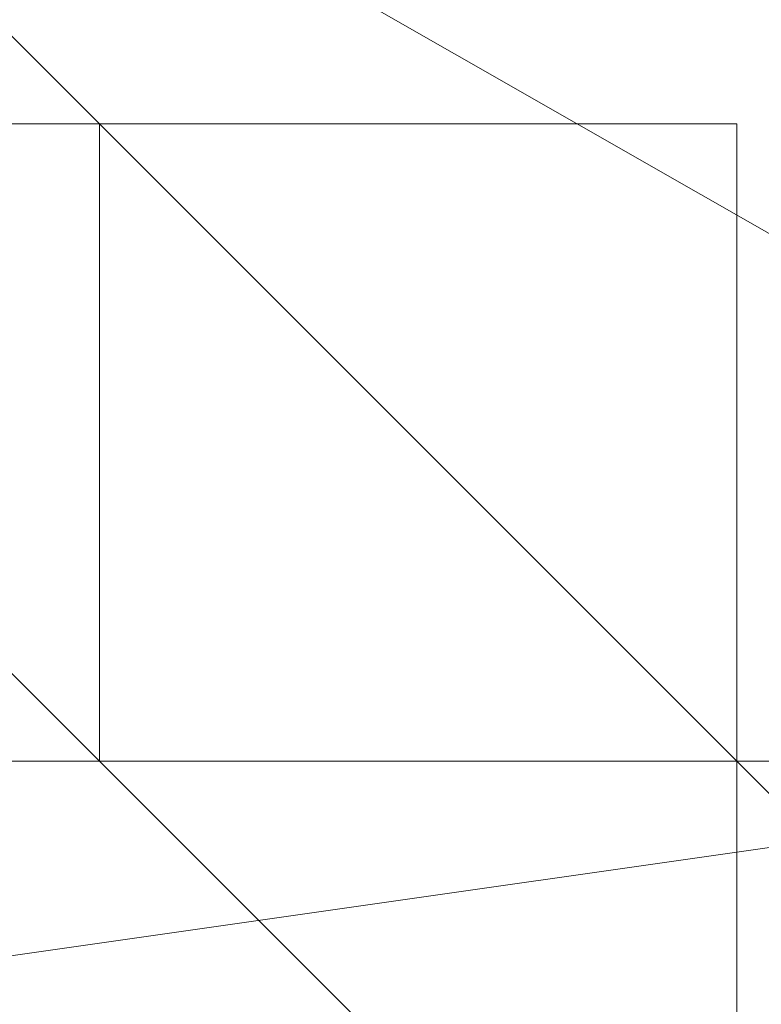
# Model space of a CAD drawing. Header units: inches. Extents: x -79624 to 52587, y -27526 to 10116.
# Tile 142 of 256: x 10264 to 10274, y -14972 to -14958. Entities that reach past the tile are written whole.
import ezdxf
from ezdxf import colors
from ezdxf.entities.mleader import LeaderData, LeaderLine
from ezdxf.math import Vec2, Vec3

# ---------------------------------------------------------------- set-up
doc = ezdxf.new("R2010")
doc.units = ezdxf.units.IN
doc.header["$MEASUREMENT"] = 0
doc.layers.add('- მექანიკური ნაწილი', color=7, linetype='Continuous', lineweight=18)
doc.layers.add('Dimensioning - General', color=7, linetype='Continuous')
doc.styles.add('CT', font='ARIALN.TTF', dxfattribs={"height": 200})
doc.styles.add('GENERATED_STYLE_1', font='txt')
doc.dimstyles.new('GENERATED_STYLE__1', dxfattribs={"dimtxt": 100, "dimasz": 76, "dimexe": 0.18, "dimexo": 0.0625, "dimgap": 0, "dimtad": 0, "dimdec": 0, "dimlfac": 0.1, "dimzin": 0, "dimdsep": 46, "dimtxsty": 'GENERATED_STYLE_1', "dimblk": 'ARROWHEAD_5', "dimblk1": 'ARROWHEAD_5', "dimblk2": 'ARROWHEAD_5', "dimcen": 0.09, "dimse1": 1, "dimse2": 1, "dimclrd": 7, "dimclre": 7, "dimclrt": 7, "dimadec": 0, "dimazin": 0, "dimtfac": 1, "dimtdec": 4, "dimtmove": 0, "dimatfit": 3, "dimfxl": 1, "dimtolj": 1, "dimtzin": 0, "dimarcsym": 0})
doc.dimstyles.new('GENERATED_STYLE__2', dxfattribs={"dimtxt": 100, "dimasz": 76, "dimexe": 0.18, "dimexo": 0.0625, "dimgap": 0, "dimtad": 0, "dimtih": 1, "dimtoh": 1, "dimdec": 0, "dimlfac": 0.1, "dimzin": 0, "dimdsep": 46, "dimtxsty": 'GENERATED_STYLE_1', "dimblk": 'ARROWHEAD_5', "dimblk1": 'ARROWHEAD_5', "dimblk2": 'ARROWHEAD_5', "dimcen": 0.09, "dimse1": 1, "dimse2": 1, "dimclrd": 7, "dimclre": 7, "dimclrt": 7, "dimadec": 0, "dimazin": 0, "dimtfac": 1, "dimtdec": 4, "dimtmove": 0, "dimatfit": 3, "dimfxl": 1, "dimtolj": 1, "dimtzin": 0, "dimarcsym": 0})

# ---------------------------------------------------------------- blocks, each defined once
blk = doc.blocks.new('ARROWHEAD_5')
at = {"linetype": 'Continuous', "lineweight": 0}
blk.add_hatch(color=0, dxfattribs=at).paths.add_polyline_path([(-1, 0.2679), (0, 0), (-1, -0.2679)])
at = {"color": 0, "linetype": 'Continuous', "lineweight": 0}
blk.add_line((0, 0), (-1, 0), dxfattribs=at)
blk = doc.blocks.new('*D249')
at = {"layer": 'Defpoints', "color": 0, "linetype": 'Continuous', "transparency": 16777216}
for p in [(358.556, 209.203), (25258.556, 209.203), (1258.556, -26125.722)]:
    blk.add_point(p, dxfattribs=at)
at = {"layer": 'Dimensioning - General', "color": 7, "linetype": 'Continuous', "lineweight": -2, "transparency": 16777216}
for p, q in [((358.556, 133.203), (358.556, -12795.724)), ((358.556, -26049.722), (358.556, -13148.104))]:
    blk.add_line(p, q, dxfattribs=at)
at = {"layer": 'Dimensioning - General', "color": 7, "linetype": 'Continuous', "lineweight": -2, "transparency": 16777216, "xscale": 76.00000000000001, "yscale": 76.00000000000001, "zscale": 76.00000000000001}
for p, rotation in [((358.556, 209.203), 90), ((358.556, -26125.722), 270)]:
    blk.add_blockref('ARROWHEAD_5', p, dxfattribs=dict(at, rotation=rotation))
at = {"layer": 'Dimensioning - General', "color": 7, "linetype": 'Continuous', "lineweight": 13, "transparency": 16777216, "insert": (358.556, -12971.914), "char_height": 100, "attachment_point": 5, "rotation": 90, "style": 'GENERATED_STYLE_1'}
blk.add_mtext('\\A1;2633', dxfattribs=at)
blk = doc.blocks.new('*D264')
at = {"layer": 'Defpoints', "color": 0, "linetype": 'Continuous', "transparency": 16777216}
for p in [(7428.968, -14429.123), (51186.628, -26125.722), (51186.628, -26425.722)]:
    blk.add_point(p, dxfattribs=at)
at = {"layer": 'Dimensioning - General', "color": 7, "linetype": 'Continuous', "lineweight": -2, "transparency": 16777216}
for p, q in [((7504.968, -26425.722), (29120.843, -26425.722)), ((51110.628, -26425.722), (29468.462, -26425.722))]:
    blk.add_line(p, q, dxfattribs=at)
at = {"layer": 'Dimensioning - General', "color": 7, "linetype": 'Continuous', "lineweight": -2, "transparency": 16777216, "xscale": 76.00000000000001, "yscale": 76.00000000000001, "zscale": 76.00000000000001, "rotation": 180}
blk.add_blockref('ARROWHEAD_5', (7428.968, -26425.722), dxfattribs=at)
at = {"layer": 'Dimensioning - General', "color": 7, "linetype": 'Continuous', "lineweight": -2, "transparency": 16777216, "xscale": 76.00000000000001, "yscale": 76.00000000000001, "zscale": 76.00000000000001}
blk.add_blockref('ARROWHEAD_5', (51186.628, -26425.722), dxfattribs=at)
at = {"layer": 'Dimensioning - General', "color": 7, "linetype": 'Continuous', "lineweight": 13, "transparency": 16777216, "insert": (29294.653, -26425.722), "char_height": 100, "attachment_point": 5, "style": 'GENERATED_STYLE_1'}
blk.add_mtext('\\A1;4376', dxfattribs=at)
blk = doc.blocks.new('*D276')
at = {"layer": 'Defpoints', "color": 0, "linetype": 'Continuous', "transparency": 16777216}
for p in [(7428.968, -14429.123), (51786.628, -14429.123), (4328.728, -18360.584)]:
    blk.add_point(p, dxfattribs=at)
at = {"layer": 'Dimensioning - General', "color": 7, "linetype": 'Continuous', "lineweight": -2, "transparency": 16777216}
for p, q in [((51786.628, -14505.123), (51786.628, -16274.383)), ((51786.628, -18284.584), (51786.628, -16531.526))]:
    blk.add_line(p, q, dxfattribs=at)
at = {"layer": 'Dimensioning - General', "color": 7, "linetype": 'Continuous', "lineweight": -2, "transparency": 16777216, "xscale": 76.00000000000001, "yscale": 76.00000000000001, "zscale": 76.00000000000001}
for p, rotation in [((51786.628, -14429.123), 90), ((51786.628, -18360.584), 270)]:
    blk.add_blockref('ARROWHEAD_5', p, dxfattribs=dict(at, rotation=rotation))
at = {"layer": 'Dimensioning - General', "color": 7, "linetype": 'Continuous', "lineweight": 13, "transparency": 16777216, "insert": (51786.628, -16402.954), "char_height": 100, "attachment_point": 5, "rotation": 90, "style": 'GENERATED_STYLE_1'}
blk.add_mtext('\\A1;393', dxfattribs=at)
blk = doc.blocks.new('_DotSmall')
at = {"color": 0, "linetype": 'ByBlock', "const_width": 0.5}
blk.add_lwpolyline([(-0.0625, 0, 1), (0.0625, 0, 1)], format="xyb", close=True, dxfattribs=at)

msp = doc.modelspace()

# ---------------------------------------------------------------- linework, layer by layer
at = {"layer": '- მექანიკური ნაწილი', "color": 7, "lineweight": 0}
for points in [[(10282.8579, -14941.85917), (10282.8579, -14968.80526), (10273.87587, -14968.80526), (10273.87587, -14977.78728), (10282.8579, -14977.78728), (10282.8579, -15040.66148), (10273.87587, -15040.66148), (10273.87587, -14977.78728), (10273.87587, -15040.66148), (10273.87587, -15067.60756)], [(9779.86434, -14968.80526), (10282.8579, -14968.80526), (9779.86434, -14968.80526)], [(9779.86434, -14968.80526), (10282.8579, -14968.80526), (9779.86434, -14968.80526)], [(10426.57034, -14986.76931), (10282.8579, -14986.76931), (10282.8579, -14968.80526), (9779.86434, -14968.80526)], [(9779.86434, -14968.80526), (10282.8579, -14968.80526), (10282.8579, -14986.76931), (10282.8579, -14968.80526), (10282.8579, -14986.76931), (10282.8579, -15004.73337), (10282.8579, -14986.76931), (9779.86434, -14986.76931)], [(10273.87587, -14968.80526), (10273.87587, -14977.78728), (10282.8579, -14977.78728), (10282.8579, -14968.80526), (10426.57034, -14968.80526), (10426.57034, -14986.76931), (10282.8579, -14986.76931), (10282.8579, -15004.73337), (9779.86434, -15004.73337)], [(10282.8579, -14968.80526), (10219.9837, -14977.78728)], [(10219.9837, -14977.78728), (10282.8579, -14968.80526), (10219.9837, -14977.78728)], [(10282.8579, -14968.80526), (10219.9837, -14977.78728)]]:
    msp.add_lwpolyline(points, dxfattribs=at)
at = {"layer": '- მექანიკური ნაწილი', "lineweight": 0}
for points in [[(10318.78601, -14986.76931), (10255.91181, -14950.8412), (10318.78601, -14986.76931)], [(10246.92979, -14959.82323), (10255.91181, -14959.82323), (10264.89384, -14959.82323), (10264.89384, -14968.80526), (10255.91181, -14959.82323), (10264.89384, -14959.82323), (10255.91181, -14959.82323), (10264.89384, -14968.80526), (10264.89384, -14959.82323), (10255.91181, -14959.82323), (10264.89384, -14959.82323), (10255.91181, -14959.82323), (10264.89384, -14959.82323), (10255.91181, -14959.82323), (10264.89384, -14968.80526), (10264.89384, -14959.82323), (10255.91181, -14959.82323), (10264.89384, -14959.82323), (10273.87587, -14959.82323), (10273.87587, -14968.80526), (10264.89384, -14959.82323), (10273.87587, -14968.80526), (10282.8579, -14977.78728), (10282.8579, -14986.76931)], [(10264.89384, -14959.82323), (10255.91181, -14959.82323), (10264.89384, -14959.82323)], [(10255.91181, -14959.82323), (10264.89384, -14959.82323), (10255.91181, -14959.82323)], [(10255.91181, -14959.82323), (10264.89384, -14968.80526), (10255.91181, -14959.82323)], [(10255.91181, -14959.82323), (10264.89384, -14968.80526), (10255.91181, -14959.82323)], [(10255.91181, -14959.82323), (10264.89384, -14968.80526), (10255.91181, -14959.82323)], [(10255.91181, -14959.82323), (10264.89384, -14968.80526), (10255.91181, -14959.82323)], [(10255.91181, -14959.82323), (10264.89384, -14959.82323), (10255.91181, -14959.82323)], [(10255.91181, -14959.82323), (10264.89384, -14959.82323), (10255.91181, -14959.82323)], [(10255.91181, -14959.82323), (10264.89384, -14959.82323), (10255.91181, -14959.82323)], [(10255.91181, -14959.82323), (10264.89384, -14959.82323), (10255.91181, -14959.82323)], [(10264.89384, -14959.82323), (10255.91181, -14959.82323), (10264.89384, -14959.82323)], [(10264.89384, -14959.82323), (10255.91181, -14959.82323), (10264.89384, -14959.82323)], [(10255.91181, -14959.82323), (10264.89384, -14959.82323), (10255.91181, -14959.82323)], [(10255.91181, -14959.82323), (10264.89384, -14959.82323), (10255.91181, -14959.82323)], [(10255.91181, -14959.82323), (10264.89384, -14959.82323), (10255.91181, -14959.82323)], [(10255.91181, -14959.82323), (10264.89384, -14959.82323), (10255.91181, -14959.82323)], [(10255.91181, -14959.82323), (10264.89384, -14959.82323), (10255.91181, -14959.82323)], [(10255.91181, -14959.82323), (10264.89384, -14959.82323), (10255.91181, -14959.82323)], [(10255.91181, -14959.82323), (10264.89384, -14959.82323), (10255.91181, -14959.82323)], [(10255.91181, -14959.82323), (10264.89384, -14959.82323), (10255.91181, -14959.82323)], [(10255.91181, -14959.82323), (10264.89384, -14959.82323), (10255.91181, -14959.82323)], [(10255.91181, -14959.82323), (10264.89384, -14959.82323), (10255.91181, -14959.82323)], [(10255.91181, -14959.82323), (10264.89384, -14959.82323), (10255.91181, -14959.82323)], [(10255.91181, -14959.82323), (10264.89384, -14968.80526), (10255.91181, -14959.82323)], [(10255.91181, -14959.82323), (10264.89384, -14968.80526), (10255.91181, -14959.82323)], [(10255.91181, -14959.82323), (10264.89384, -14968.80526), (10255.91181, -14959.82323)], [(10255.91181, -14959.82323), (10264.89384, -14968.80526), (10255.91181, -14959.82323)], [(10255.91181, -14959.82323), (10264.89384, -14959.82323), (10255.91181, -14959.82323)], [(10255.91181, -14959.82323), (10264.89384, -14959.82323), (10255.91181, -14959.82323)], [(10255.91181, -14959.82323), (10264.89384, -14959.82323), (10255.91181, -14959.82323)], [(10255.91181, -14959.82323), (10264.89384, -14959.82323), (10255.91181, -14959.82323)], [(10264.89384, -14959.82323), (10255.91181, -14959.82323), (10264.89384, -14959.82323)], [(10264.89384, -14959.82323), (10255.91181, -14959.82323), (10264.89384, -14959.82323)], [(10255.91181, -14959.82323), (10264.89384, -14959.82323), (10255.91181, -14959.82323)], [(10255.91181, -14959.82323), (10264.89384, -14959.82323), (10255.91181, -14959.82323)], [(10255.91181, -14959.82323), (10264.89384, -14959.82323), (10255.91181, -14959.82323)], [(10255.91181, -14959.82323), (10264.89384, -14959.82323), (10255.91181, -14959.82323)], [(10255.91181, -14959.82323), (10264.89384, -14959.82323), (10255.91181, -14959.82323)], [(10255.91181, -14959.82323), (10264.89384, -14959.82323), (10255.91181, -14959.82323)], [(10255.91181, -14959.82323), (10264.89384, -14959.82323), (10255.91181, -14959.82323)], [(10255.91181, -14959.82323), (10264.89384, -14959.82323), (10255.91181, -14959.82323)], [(10255.91181, -14959.82323), (10264.89384, -14959.82323), (10255.91181, -14959.82323)], [(10255.91181, -14959.82323), (10264.89384, -14959.82323), (10255.91181, -14959.82323)], [(10255.91181, -14959.82323), (10264.89384, -14959.82323), (10255.91181, -14959.82323)], [(10255.91181, -14959.82323), (10264.89384, -14968.80526), (10255.91181, -14959.82323)], [(10255.91181, -14959.82323), (10264.89384, -14968.80526), (10255.91181, -14959.82323)], [(10255.91181, -14959.82323), (10264.89384, -14968.80526), (10255.91181, -14959.82323)], [(10255.91181, -14959.82323), (10264.89384, -14968.80526), (10255.91181, -14959.82323)], [(10255.91181, -14959.82323), (10264.89384, -14959.82323), (10255.91181, -14959.82323)], [(10255.91181, -14959.82323), (10264.89384, -14959.82323), (10255.91181, -14959.82323)], [(10255.91181, -14959.82323), (10264.89384, -14959.82323), (10255.91181, -14959.82323)], [(10255.91181, -14959.82323), (10264.89384, -14959.82323), (10255.91181, -14959.82323)], [(10264.89384, -14959.82323), (10255.91181, -14959.82323), (10264.89384, -14959.82323)], [(10264.89384, -14959.82323), (10255.91181, -14959.82323), (10264.89384, -14959.82323)], [(10255.91181, -14959.82323), (10264.89384, -14959.82323), (10255.91181, -14959.82323)], [(10255.91181, -14959.82323), (10264.89384, -14959.82323), (10255.91181, -14959.82323)], [(10255.91181, -14959.82323), (10264.89384, -14959.82323), (10255.91181, -14959.82323)], [(10255.91181, -14959.82323), (10264.89384, -14959.82323), (10255.91181, -14959.82323)], [(10255.91181, -14959.82323), (10264.89384, -14959.82323), (10255.91181, -14959.82323)], [(10255.91181, -14959.82323), (10264.89384, -14959.82323), (10255.91181, -14959.82323)], [(10255.91181, -14959.82323), (10264.89384, -14959.82323), (10255.91181, -14959.82323)], [(10255.91181, -14959.82323), (10264.89384, -14959.82323), (10255.91181, -14959.82323)], [(10255.91181, -14959.82323), (10264.89384, -14959.82323), (10255.91181, -14959.82323)], [(10255.91181, -14959.82323), (10264.89384, -14959.82323), (10255.91181, -14959.82323)], [(10264.89384, -14959.82323), (10255.91181, -14959.82323), (10264.89384, -14959.82323)], [(10264.89384, -14959.82323), (10255.91181, -14959.82323)], [(10273.87587, -14959.82323), (10264.89384, -14959.82323), (10273.87587, -14959.82323)], [(10264.89384, -14959.82323), (10264.89384, -14959.82323)], [(10264.89384, -14959.82323), (10264.89384, -14959.82323)], [(10273.87587, -14968.80526), (10264.89384, -14959.82323), (10273.87587, -14968.80526)], [(10264.89384, -14959.82323), (10264.89384, -14959.82323)], [(10264.89384, -14959.82323), (10273.87587, -14968.80526), (10264.89384, -14959.82323)], [(10264.89384, -14959.82323), (10273.87587, -14968.80526), (10264.89384, -14959.82323)], [(10264.89384, -14959.82323), (10273.87587, -14968.80526), (10264.89384, -14959.82323)], [(10264.89384, -14959.82323), (10273.87587, -14968.80526), (10264.89384, -14959.82323)], [(10264.89384, -14959.82323), (10273.87587, -14968.80526), (10264.89384, -14959.82323)], [(10264.89384, -14959.82323), (10273.87587, -14968.80526), (10264.89384, -14959.82323)], [(10264.89384, -14959.82323), (10273.87587, -14968.80526), (10264.89384, -14959.82323)], [(10264.89384, -14959.82323), (10273.87587, -14968.80526), (10264.89384, -14959.82323)], [(10264.89384, -14959.82323), (10273.87587, -14968.80526), (10264.89384, -14959.82323)], [(10264.89384, -14959.82323), (10273.87587, -14968.80526), (10264.89384, -14959.82323)], [(10264.89384, -14959.82323), (10273.87587, -14968.80526), (10264.89384, -14959.82323)], [(10264.89384, -14959.82323), (10273.87587, -14968.80526), (10264.89384, -14959.82323)], [(10264.89384, -14959.82323), (10264.89384, -14959.82323)], [(10264.89384, -14959.82323), (10264.89384, -14959.82323)], [(10264.89384, -14959.82323), (10264.89384, -14968.80526), (10264.89384, -14959.82323)], [(10264.89384, -14959.82323), (10264.89384, -14968.80526), (10264.89384, -14959.82323)], [(10264.89384, -14959.82323), (10264.89384, -14968.80526), (10264.89384, -14959.82323)], [(10264.89384, -14968.80526), (10264.89384, -14959.82323), (10264.89384, -14968.80526)], [(10264.89384, -14959.82323), (10264.89384, -14959.82323)], [(10264.89384, -14959.82323), (10264.89384, -14959.82323)], [(10264.89384, -14959.82323), (10264.89384, -14959.82323)], [(10264.89384, -14959.82323), (10264.89384, -14959.82323)], [(10264.89384, -14959.82323), (10264.89384, -14959.82323)], [(10264.89384, -14959.82323), (10264.89384, -14959.82323)], [(10264.89384, -14959.82323), (10264.89384, -14959.82323)], [(10264.89384, -14959.82323), (10264.89384, -14959.82323)], [(10264.89384, -14959.82323), (10264.89384, -14959.82323)], [(10264.89384, -14959.82323), (10264.89384, -14959.82323)], [(10264.89384, -14959.82323), (10264.89384, -14959.82323)], [(10264.89384, -14959.82323), (10264.89384, -14959.82323)], [(10264.89384, -14959.82323), (10264.89384, -14959.82323)], [(10264.89384, -14959.82323), (10264.89384, -14959.82323)], [(10264.89384, -14959.82323), (10273.87587, -14968.80526), (10264.89384, -14959.82323)], [(10264.89384, -14959.82323), (10273.87587, -14968.80526), (10264.89384, -14959.82323)], [(10264.89384, -14959.82323), (10273.87587, -14968.80526), (10264.89384, -14959.82323)], [(10264.89384, -14959.82323), (10273.87587, -14968.80526), (10264.89384, -14959.82323)], [(10264.89384, -14959.82323), (10273.87587, -14968.80526), (10264.89384, -14959.82323)], [(10264.89384, -14959.82323), (10273.87587, -14968.80526), (10264.89384, -14959.82323)], [(10264.89384, -14959.82323), (10273.87587, -14968.80526), (10264.89384, -14959.82323)], [(10264.89384, -14959.82323), (10273.87587, -14968.80526), (10264.89384, -14959.82323)], [(10264.89384, -14959.82323), (10273.87587, -14968.80526), (10264.89384, -14959.82323)], [(10264.89384, -14959.82323), (10273.87587, -14968.80526), (10264.89384, -14959.82323)], [(10264.89384, -14959.82323), (10273.87587, -14968.80526), (10264.89384, -14959.82323)], [(10264.89384, -14959.82323), (10273.87587, -14968.80526), (10264.89384, -14959.82323)], [(10264.89384, -14959.82323), (10264.89384, -14959.82323)], [(10264.89384, -14959.82323), (10264.89384, -14959.82323)], [(10264.89384, -14959.82323), (10264.89384, -14968.80526), (10264.89384, -14959.82323)], [(10264.89384, -14959.82323), (10264.89384, -14968.80526), (10264.89384, -14959.82323)], [(10264.89384, -14959.82323), (10264.89384, -14968.80526), (10264.89384, -14959.82323)], [(10264.89384, -14968.80526), (10264.89384, -14959.82323), (10264.89384, -14968.80526)], [(10264.89384, -14959.82323), (10264.89384, -14959.82323)], [(10264.89384, -14959.82323), (10264.89384, -14959.82323)], [(10264.89384, -14959.82323), (10264.89384, -14959.82323)], [(10264.89384, -14959.82323), (10264.89384, -14959.82323)], [(10264.89384, -14959.82323), (10264.89384, -14959.82323)], [(10264.89384, -14959.82323), (10264.89384, -14959.82323)], [(10264.89384, -14959.82323), (10264.89384, -14959.82323)], [(10264.89384, -14959.82323), (10264.89384, -14959.82323)], [(10264.89384, -14959.82323), (10264.89384, -14959.82323)], [(10264.89384, -14959.82323), (10264.89384, -14959.82323)], [(10264.89384, -14959.82323), (10264.89384, -14959.82323)], [(10264.89384, -14959.82323), (10264.89384, -14959.82323)], [(10264.89384, -14959.82323), (10264.89384, -14959.82323)], [(10264.89384, -14959.82323), (10264.89384, -14959.82323)], [(10264.89384, -14959.82323), (10273.87587, -14968.80526), (10264.89384, -14959.82323)], [(10264.89384, -14959.82323), (10273.87587, -14968.80526), (10264.89384, -14959.82323)], [(10264.89384, -14959.82323), (10273.87587, -14968.80526), (10264.89384, -14959.82323)], [(10264.89384, -14959.82323), (10273.87587, -14968.80526), (10264.89384, -14959.82323)], [(10264.89384, -14959.82323), (10273.87587, -14968.80526), (10264.89384, -14959.82323)], [(10264.89384, -14959.82323), (10273.87587, -14968.80526), (10264.89384, -14959.82323)], [(10264.89384, -14959.82323), (10273.87587, -14968.80526), (10264.89384, -14959.82323)], [(10264.89384, -14959.82323), (10273.87587, -14968.80526), (10264.89384, -14959.82323)], [(10264.89384, -14959.82323), (10273.87587, -14968.80526), (10264.89384, -14959.82323)], [(10264.89384, -14959.82323), (10273.87587, -14968.80526), (10264.89384, -14959.82323)], [(10264.89384, -14959.82323), (10273.87587, -14968.80526), (10264.89384, -14959.82323)], [(10264.89384, -14959.82323), (10273.87587, -14968.80526), (10264.89384, -14959.82323)], [(10264.89384, -14959.82323), (10264.89384, -14959.82323)], [(10264.89384, -14959.82323), (10264.89384, -14959.82323)], [(10264.89384, -14959.82323), (10264.89384, -14968.80526), (10264.89384, -14959.82323)], [(10264.89384, -14959.82323), (10264.89384, -14968.80526), (10264.89384, -14959.82323)], [(10264.89384, -14959.82323), (10264.89384, -14968.80526), (10264.89384, -14959.82323)], [(10264.89384, -14968.80526), (10264.89384, -14959.82323), (10264.89384, -14968.80526)], [(10264.89384, -14959.82323), (10264.89384, -14959.82323)], [(10264.89384, -14959.82323), (10264.89384, -14959.82323)], [(10264.89384, -14959.82323), (10264.89384, -14959.82323)], [(10264.89384, -14959.82323), (10264.89384, -14959.82323)], [(10264.89384, -14959.82323), (10264.89384, -14959.82323)], [(10264.89384, -14959.82323), (10264.89384, -14959.82323)], [(10264.89384, -14959.82323), (10264.89384, -14959.82323)], [(10264.89384, -14959.82323), (10264.89384, -14959.82323)], [(10264.89384, -14959.82323), (10264.89384, -14959.82323)], [(10264.89384, -14959.82323), (10264.89384, -14959.82323)], [(10264.89384, -14959.82323), (10264.89384, -14959.82323)], [(10264.89384, -14959.82323), (10264.89384, -14959.82323)], [(10264.89384, -14959.82323), (10264.89384, -14959.82323)], [(10264.89384, -14959.82323), (10264.89384, -14959.82323)], [(10273.87587, -14968.80526), (10264.89384, -14959.82323), (10273.87587, -14968.80526)], [(10264.89384, -14959.82323), (10264.89384, -14959.82323)], [(10273.87587, -14968.80526), (10264.89384, -14959.82323)], [(10264.89384, -14959.82323), (10264.89384, -14959.82323)], [(10264.89384, -14959.82323), (10264.89384, -14959.82323)], [(10255.91181, -14968.80526), (10264.89384, -14968.80526), (10255.91181, -14968.80526)], [(10255.91181, -14968.80526), (10264.89384, -14968.80526), (10255.91181, -14968.80526)], [(10255.91181, -14968.80526), (10264.89384, -14968.80526), (10255.91181, -14968.80526)], [(10255.91181, -14968.80526), (10264.89384, -14968.80526), (10255.91181, -14968.80526)], [(10255.91181, -14968.80526), (10264.89384, -14968.80526), (10255.91181, -14968.80526)], [(10255.91181, -14968.80526), (10264.89384, -14968.80526), (10255.91181, -14968.80526)], [(10255.91181, -14968.80526), (10264.89384, -14968.80526), (10255.91181, -14968.80526)], [(10255.91181, -14968.80526), (10264.89384, -14968.80526), (10255.91181, -14968.80526)], [(10255.91181, -14968.80526), (10264.89384, -14968.80526), (10255.91181, -14968.80526)], [(10255.91181, -14968.80526), (10264.89384, -14968.80526), (10255.91181, -14968.80526)], [(10255.91181, -14968.80526), (10264.89384, -14968.80526), (10255.91181, -14968.80526)], [(10255.91181, -14968.80526), (10264.89384, -14968.80526), (10255.91181, -14968.80526)], [(10255.91181, -14968.80526), (10264.89384, -14968.80526), (10255.91181, -14968.80526)], [(10255.91181, -14968.80526), (10264.89384, -14968.80526), (10255.91181, -14968.80526)], [(10255.91181, -14968.80526), (10264.89384, -14968.80526), (10255.91181, -14968.80526)], [(10255.91181, -14968.80526), (10264.89384, -14968.80526), (10255.91181, -14968.80526)], [(10255.91181, -14968.80526), (10264.89384, -14968.80526), (10255.91181, -14968.80526)], [(10255.91181, -14968.80526), (10264.89384, -14968.80526), (10255.91181, -14968.80526)], [(10255.91181, -14968.80526), (10264.89384, -14968.80526), (10255.91181, -14968.80526)], [(10255.91181, -14968.80526), (10264.89384, -14968.80526), (10255.91181, -14968.80526)], [(10255.91181, -14968.80526), (10264.89384, -14968.80526), (10255.91181, -14968.80526)], [(10255.91181, -14968.80526), (10264.89384, -14968.80526), (10255.91181, -14968.80526)], [(10255.91181, -14968.80526), (10264.89384, -14968.80526), (10255.91181, -14968.80526)], [(10255.91181, -14968.80526), (10264.89384, -14968.80526), (10255.91181, -14968.80526)], [(10264.89384, -14968.80526), (10273.87587, -14977.78728), (10264.89384, -14968.80526)], [(10264.89384, -14968.80526), (10273.87587, -14977.78728), (10264.89384, -14968.80526)], [(10264.89384, -14968.80526), (10273.87587, -14977.78728), (10264.89384, -14968.80526)], [(10264.89384, -14968.80526), (10273.87587, -14977.78728), (10264.89384, -14968.80526)], [(10264.89384, -14968.80526), (10273.87587, -14977.78728), (10264.89384, -14968.80526)], [(10264.89384, -14968.80526), (10273.87587, -14977.78728), (10264.89384, -14968.80526)], [(10264.89384, -14968.80526), (10273.87587, -14977.78728), (10264.89384, -14968.80526)], [(10264.89384, -14968.80526), (10273.87587, -14977.78728), (10264.89384, -14968.80526)], [(10264.89384, -14968.80526), (10273.87587, -14977.78728), (10264.89384, -14968.80526)], [(10264.89384, -14968.80526), (10273.87587, -14977.78728), (10264.89384, -14968.80526)], [(10264.89384, -14968.80526), (10273.87587, -14977.78728), (10264.89384, -14968.80526)], [(10264.89384, -14968.80526), (10273.87587, -14977.78728), (10264.89384, -14968.80526)], [(10273.87587, -14968.80526), (10264.89384, -14968.80526), (10273.87587, -14968.80526)], [(10264.89384, -14968.80526), (10264.89384, -14968.80526)], [(10273.87587, -14968.80526), (10264.89384, -14968.80526), (10273.87587, -14968.80526)], [(10264.89384, -14968.80526), (10273.87587, -14968.80526), (10264.89384, -14968.80526)], [(10264.89384, -14968.80526), (10273.87587, -14968.80526), (10264.89384, -14968.80526)], [(10264.89384, -14968.80526), (10273.87587, -14968.80526), (10264.89384, -14968.80526)], [(10264.89384, -14968.80526), (10273.87587, -14968.80526), (10264.89384, -14968.80526)], [(10264.89384, -14968.80526), (10264.89384, -14968.80526)], [(10264.89384, -14968.80526), (10264.89384, -14968.80526)], [(10264.89384, -14968.80526), (10264.89384, -14968.80526)], [(10264.89384, -14968.80526), (10264.89384, -14968.80526)], [(10264.89384, -14968.80526), (10264.89384, -14968.80526)], [(10264.89384, -14968.80526), (10264.89384, -14968.80526)], [(10264.89384, -14968.80526), (10264.89384, -14968.80526)], [(10264.89384, -14968.80526), (10264.89384, -14968.80526)], [(10264.89384, -14968.80526), (10264.89384, -14968.80526)], [(10264.89384, -14968.80526), (10264.89384, -14968.80526)], [(10264.89384, -14968.80526), (10264.89384, -14968.80526)], [(10264.89384, -14968.80526), (10264.89384, -14968.80526)], [(10264.89384, -14968.80526), (10264.89384, -14968.80526)], [(10264.89384, -14968.80526), (10264.89384, -14968.80526)], [(10264.89384, -14968.80526), (10264.89384, -14968.80526)], [(10264.89384, -14968.80526), (10264.89384, -14968.80526)], [(10264.89384, -14968.80526), (10264.89384, -14968.80526)], [(10264.89384, -14968.80526), (10264.89384, -14968.80526)], [(10264.89384, -14968.80526), (10273.87587, -14977.78728), (10264.89384, -14968.80526)], [(10264.89384, -14968.80526), (10273.87587, -14977.78728), (10264.89384, -14968.80526)], [(10264.89384, -14968.80526), (10273.87587, -14977.78728), (10264.89384, -14968.80526)], [(10264.89384, -14968.80526), (10273.87587, -14977.78728), (10264.89384, -14968.80526)], [(10264.89384, -14968.80526), (10273.87587, -14977.78728), (10264.89384, -14968.80526)], [(10264.89384, -14968.80526), (10273.87587, -14977.78728), (10264.89384, -14968.80526)], [(10264.89384, -14968.80526), (10273.87587, -14977.78728), (10264.89384, -14968.80526)], [(10264.89384, -14968.80526), (10273.87587, -14977.78728), (10264.89384, -14968.80526)], [(10264.89384, -14968.80526), (10273.87587, -14977.78728), (10264.89384, -14968.80526)], [(10264.89384, -14968.80526), (10273.87587, -14977.78728), (10264.89384, -14968.80526)], [(10264.89384, -14968.80526), (10273.87587, -14977.78728), (10264.89384, -14968.80526)], [(10264.89384, -14968.80526), (10273.87587, -14977.78728), (10264.89384, -14968.80526)], [(10273.87587, -14968.80526), (10264.89384, -14968.80526), (10273.87587, -14968.80526)], [(10264.89384, -14968.80526), (10264.89384, -14968.80526)], [(10273.87587, -14968.80526), (10264.89384, -14968.80526), (10273.87587, -14968.80526)], [(10264.89384, -14968.80526), (10273.87587, -14968.80526), (10264.89384, -14968.80526)], [(10264.89384, -14968.80526), (10273.87587, -14968.80526), (10264.89384, -14968.80526)], [(10264.89384, -14968.80526), (10273.87587, -14968.80526), (10264.89384, -14968.80526)], [(10264.89384, -14968.80526), (10273.87587, -14968.80526), (10264.89384, -14968.80526)], [(10264.89384, -14968.80526), (10264.89384, -14968.80526)], [(10264.89384, -14968.80526), (10264.89384, -14968.80526)], [(10264.89384, -14968.80526), (10264.89384, -14968.80526)], [(10264.89384, -14968.80526), (10264.89384, -14968.80526)], [(10264.89384, -14968.80526), (10264.89384, -14968.80526)], [(10264.89384, -14968.80526), (10264.89384, -14968.80526)], [(10264.89384, -14968.80526), (10264.89384, -14968.80526)], [(10264.89384, -14968.80526), (10264.89384, -14968.80526)], [(10264.89384, -14968.80526), (10264.89384, -14968.80526)], [(10264.89384, -14968.80526), (10264.89384, -14968.80526)], [(10264.89384, -14968.80526), (10264.89384, -14968.80526)], [(10264.89384, -14968.80526), (10264.89384, -14968.80526)], [(10264.89384, -14968.80526), (10264.89384, -14968.80526)], [(10264.89384, -14968.80526), (10264.89384, -14968.80526)], [(10264.89384, -14968.80526), (10264.89384, -14968.80526)], [(10264.89384, -14968.80526), (10264.89384, -14968.80526)], [(10264.89384, -14968.80526), (10264.89384, -14968.80526)], [(10264.89384, -14968.80526), (10264.89384, -14968.80526)], [(10264.89384, -14968.80526), (10273.87587, -14977.78728), (10264.89384, -14968.80526)], [(10264.89384, -14968.80526), (10273.87587, -14977.78728), (10264.89384, -14968.80526)], [(10264.89384, -14968.80526), (10273.87587, -14977.78728), (10264.89384, -14968.80526)], [(10264.89384, -14968.80526), (10273.87587, -14977.78728), (10264.89384, -14968.80526)], [(10264.89384, -14968.80526), (10273.87587, -14977.78728), (10264.89384, -14968.80526)], [(10264.89384, -14968.80526), (10273.87587, -14977.78728), (10264.89384, -14968.80526)], [(10264.89384, -14968.80526), (10273.87587, -14977.78728), (10264.89384, -14968.80526)], [(10264.89384, -14968.80526), (10273.87587, -14977.78728), (10264.89384, -14968.80526)], [(10264.89384, -14968.80526), (10273.87587, -14977.78728), (10264.89384, -14968.80526)], [(10264.89384, -14968.80526), (10273.87587, -14977.78728), (10264.89384, -14968.80526)], [(10264.89384, -14968.80526), (10273.87587, -14977.78728), (10264.89384, -14968.80526)], [(10264.89384, -14968.80526), (10273.87587, -14977.78728), (10264.89384, -14968.80526)], [(10273.87587, -14968.80526), (10264.89384, -14968.80526), (10273.87587, -14968.80526)], [(10264.89384, -14968.80526), (10264.89384, -14968.80526)], [(10273.87587, -14968.80526), (10264.89384, -14968.80526), (10273.87587, -14968.80526)], [(10264.89384, -14968.80526), (10273.87587, -14968.80526), (10264.89384, -14968.80526)], [(10264.89384, -14968.80526), (10273.87587, -14968.80526), (10264.89384, -14968.80526)], [(10264.89384, -14968.80526), (10273.87587, -14968.80526), (10264.89384, -14968.80526)], [(10264.89384, -14968.80526), (10273.87587, -14968.80526), (10264.89384, -14968.80526)], [(10264.89384, -14968.80526), (10264.89384, -14968.80526)], [(10264.89384, -14968.80526), (10264.89384, -14968.80526)], [(10264.89384, -14968.80526), (10264.89384, -14968.80526)], [(10264.89384, -14968.80526), (10264.89384, -14968.80526)], [(10264.89384, -14968.80526), (10264.89384, -14968.80526)], [(10264.89384, -14968.80526), (10264.89384, -14968.80526)], [(10264.89384, -14968.80526), (10264.89384, -14968.80526)], [(10264.89384, -14968.80526), (10264.89384, -14968.80526)], [(10264.89384, -14968.80526), (10264.89384, -14968.80526)], [(10264.89384, -14968.80526), (10264.89384, -14968.80526)], [(10264.89384, -14968.80526), (10264.89384, -14968.80526)], [(10264.89384, -14968.80526), (10264.89384, -14968.80526)], [(10264.89384, -14968.80526), (10264.89384, -14968.80526)], [(10264.89384, -14968.80526), (10264.89384, -14968.80526)], [(10264.89384, -14968.80526), (10264.89384, -14968.80526)], [(10264.89384, -14968.80526), (10264.89384, -14968.80526)], [(10264.89384, -14968.80526), (10264.89384, -14968.80526)], [(10264.89384, -14968.80526), (10264.89384, -14968.80526)], [(10282.8579, -14968.80526), (10273.87587, -14968.80526), (10282.8579, -14968.80526)], [(10273.87587, -14968.80526), (10273.87587, -14968.80526)], [(10273.87587, -14968.80526), (10273.87587, -14968.80526)], [(10282.8579, -14977.78728), (10273.87587, -14968.80526), (10282.8579, -14977.78728)], [(10273.87587, -14968.80526), (10273.87587, -14968.80526)], [(10273.87587, -14968.80526), (10282.8579, -14977.78728), (10273.87587, -14977.78728), (10273.87587, -14968.80526), (10273.87587, -14977.78728), (10273.87587, -14986.76931), (10273.87587, -14977.78728), (10282.8579, -14986.76931), (10273.87587, -14986.76931)], [(10273.87587, -14968.80526), (10282.8579, -14977.78728), (10273.87587, -14968.80526)], [(10273.87587, -14968.80526), (10282.8579, -14977.78728), (10273.87587, -14968.80526)], [(10273.87587, -14968.80526), (10282.8579, -14977.78728), (10273.87587, -14968.80526)], [(10273.87587, -14968.80526), (10273.87587, -14977.78728), (10273.87587, -14968.80526)], [(10273.87587, -14968.80526), (10273.87587, -14977.78728), (10273.87587, -14968.80526)], [(10273.87587, -14977.78728), (10273.87587, -14968.80526), (10273.87587, -14977.78728)], [(10273.87587, -14968.80526), (10282.8579, -14977.78728), (10273.87587, -14968.80526)], [(10273.87587, -14968.80526), (10282.8579, -14977.78728), (10273.87587, -14968.80526)], [(10273.87587, -14968.80526), (10282.8579, -14977.78728), (10273.87587, -14968.80526)], [(10273.87587, -14968.80526), (10282.8579, -14977.78728), (10273.87587, -14968.80526)], [(10273.87587, -14968.80526), (10282.8579, -14977.78728), (10273.87587, -14968.80526)], [(10273.87587, -14968.80526), (10282.8579, -14977.78728), (10273.87587, -14968.80526)], [(10273.87587, -14968.80526), (10273.87587, -14968.80526)], [(10273.87587, -14977.78728), (10273.87587, -14968.80526), (10273.87587, -14977.78728)], [(10273.87587, -14968.80526), (10273.87587, -14977.78728), (10273.87587, -14968.80526)], [(10273.87587, -14968.80526), (10273.87587, -14977.78728), (10273.87587, -14968.80526)], [(10273.87587, -14968.80526), (10273.87587, -14977.78728), (10273.87587, -14968.80526)], [(10273.87587, -14968.80526), (10273.87587, -14977.78728), (10273.87587, -14968.80526)], [(10273.87587, -14977.78728), (10273.87587, -14968.80526), (10273.87587, -14977.78728)], [(10273.87587, -14968.80526), (10273.87587, -14968.80526)], [(10273.87587, -14968.80526), (10273.87587, -14968.80526)], [(10273.87587, -14968.80526), (10273.87587, -14968.80526)], [(10273.87587, -14968.80526), (10273.87587, -14968.80526)], [(10273.87587, -14968.80526), (10273.87587, -14968.80526)], [(10273.87587, -14968.80526), (10273.87587, -14968.80526)], [(10273.87587, -14968.80526), (10273.87587, -14968.80526)], [(10273.87587, -14968.80526), (10273.87587, -14968.80526)], [(10273.87587, -14968.80526), (10273.87587, -14968.80526)], [(10273.87587, -14968.80526), (10273.87587, -14968.80526)], [(10273.87587, -14968.80526), (10273.87587, -14968.80526)], [(10273.87587, -14968.80526), (10273.87587, -14968.80526)], [(10273.87587, -14968.80526), (10273.87587, -14968.80526)], [(10273.87587, -14968.80526), (10273.87587, -14968.80526)], [(10273.87587, -14968.80526), (10273.87587, -14968.80526)], [(10273.87587, -14968.80526), (10273.87587, -14968.80526)], [(10273.87587, -14968.80526), (10273.87587, -14968.80526)], [(10273.87587, -14968.80526), (10273.87587, -14968.80526)], [(10273.87587, -14968.80526), (10282.8579, -14977.78728), (10273.87587, -14968.80526)], [(10273.87587, -14968.80526), (10282.8579, -14977.78728), (10273.87587, -14968.80526)], [(10273.87587, -14968.80526), (10282.8579, -14977.78728), (10273.87587, -14968.80526)], [(10273.87587, -14968.80526), (10273.87587, -14977.78728), (10273.87587, -14968.80526)], [(10273.87587, -14968.80526), (10273.87587, -14977.78728), (10273.87587, -14968.80526)], [(10273.87587, -14977.78728), (10273.87587, -14968.80526), (10273.87587, -14977.78728)], [(10273.87587, -14968.80526), (10282.8579, -14977.78728), (10273.87587, -14968.80526)], [(10273.87587, -14968.80526), (10282.8579, -14977.78728), (10273.87587, -14968.80526)], [(10273.87587, -14968.80526), (10282.8579, -14977.78728), (10273.87587, -14968.80526)], [(10273.87587, -14968.80526), (10282.8579, -14977.78728), (10273.87587, -14968.80526)], [(10273.87587, -14968.80526), (10282.8579, -14977.78728), (10273.87587, -14968.80526)], [(10273.87587, -14968.80526), (10282.8579, -14977.78728), (10273.87587, -14968.80526)], [(10273.87587, -14968.80526), (10273.87587, -14968.80526)], [(10273.87587, -14977.78728), (10273.87587, -14968.80526), (10273.87587, -14977.78728)], [(10273.87587, -14968.80526), (10273.87587, -14977.78728), (10273.87587, -14968.80526)], [(10273.87587, -14968.80526), (10273.87587, -14977.78728), (10273.87587, -14968.80526)], [(10273.87587, -14968.80526), (10273.87587, -14977.78728), (10273.87587, -14968.80526)], [(10273.87587, -14968.80526), (10273.87587, -14977.78728), (10273.87587, -14968.80526)], [(10273.87587, -14977.78728), (10273.87587, -14968.80526), (10273.87587, -14977.78728)], [(10273.87587, -14968.80526), (10273.87587, -14968.80526)], [(10273.87587, -14968.80526), (10273.87587, -14968.80526)], [(10273.87587, -14968.80526), (10273.87587, -14968.80526)], [(10273.87587, -14968.80526), (10273.87587, -14968.80526)], [(10273.87587, -14968.80526), (10273.87587, -14968.80526)], [(10273.87587, -14968.80526), (10273.87587, -14968.80526)], [(10273.87587, -14968.80526), (10273.87587, -14968.80526)], [(10273.87587, -14968.80526), (10273.87587, -14968.80526)], [(10273.87587, -14968.80526), (10273.87587, -14968.80526)], [(10273.87587, -14968.80526), (10273.87587, -14968.80526)], [(10273.87587, -14968.80526), (10273.87587, -14968.80526)], [(10273.87587, -14968.80526), (10273.87587, -14968.80526)], [(10273.87587, -14968.80526), (10273.87587, -14968.80526)], [(10273.87587, -14968.80526), (10273.87587, -14968.80526)], [(10273.87587, -14968.80526), (10273.87587, -14968.80526)], [(10273.87587, -14968.80526), (10273.87587, -14968.80526)], [(10273.87587, -14968.80526), (10273.87587, -14968.80526)], [(10273.87587, -14968.80526), (10273.87587, -14968.80526)], [(10273.87587, -14968.80526), (10282.8579, -14977.78728), (10273.87587, -14968.80526)], [(10273.87587, -14968.80526), (10282.8579, -14977.78728), (10273.87587, -14968.80526)], [(10273.87587, -14968.80526), (10282.8579, -14977.78728), (10273.87587, -14968.80526)], [(10273.87587, -14968.80526), (10273.87587, -14977.78728), (10273.87587, -14968.80526)], [(10273.87587, -14968.80526), (10273.87587, -14977.78728), (10273.87587, -14968.80526)], [(10273.87587, -14977.78728), (10273.87587, -14968.80526), (10273.87587, -14977.78728)], [(10273.87587, -14968.80526), (10282.8579, -14977.78728), (10273.87587, -14968.80526)], [(10273.87587, -14968.80526), (10282.8579, -14977.78728), (10273.87587, -14968.80526)], [(10273.87587, -14968.80526), (10282.8579, -14977.78728), (10273.87587, -14968.80526)], [(10273.87587, -14968.80526), (10282.8579, -14977.78728), (10273.87587, -14968.80526)], [(10273.87587, -14968.80526), (10282.8579, -14977.78728), (10273.87587, -14968.80526)], [(10273.87587, -14968.80526), (10282.8579, -14977.78728), (10273.87587, -14968.80526)], [(10273.87587, -14968.80526), (10273.87587, -14968.80526)], [(10273.87587, -14977.78728), (10273.87587, -14968.80526), (10273.87587, -14977.78728)], [(10273.87587, -14968.80526), (10273.87587, -14977.78728), (10273.87587, -14968.80526)], [(10273.87587, -14968.80526), (10273.87587, -14977.78728), (10273.87587, -14968.80526)], [(10273.87587, -14968.80526), (10273.87587, -14977.78728), (10273.87587, -14968.80526)], [(10273.87587, -14968.80526), (10273.87587, -14977.78728), (10273.87587, -14968.80526)], [(10273.87587, -14977.78728), (10273.87587, -14968.80526), (10273.87587, -14977.78728)], [(10273.87587, -14968.80526), (10273.87587, -14968.80526)], [(10273.87587, -14968.80526), (10273.87587, -14968.80526)], [(10273.87587, -14968.80526), (10273.87587, -14968.80526)], [(10273.87587, -14968.80526), (10273.87587, -14968.80526)], [(10273.87587, -14968.80526), (10273.87587, -14968.80526)], [(10273.87587, -14968.80526), (10273.87587, -14968.80526)], [(10273.87587, -14968.80526), (10273.87587, -14968.80526)], [(10273.87587, -14968.80526), (10273.87587, -14968.80526)], [(10273.87587, -14968.80526), (10273.87587, -14968.80526)], [(10273.87587, -14968.80526), (10273.87587, -14968.80526)], [(10273.87587, -14968.80526), (10273.87587, -14968.80526)], [(10273.87587, -14968.80526), (10273.87587, -14968.80526)], [(10273.87587, -14968.80526), (10273.87587, -14968.80526)], [(10273.87587, -14968.80526), (10273.87587, -14968.80526)], [(10273.87587, -14968.80526), (10273.87587, -14968.80526)], [(10273.87587, -14968.80526), (10273.87587, -14968.80526)], [(10273.87587, -14968.80526), (10273.87587, -14968.80526)], [(10273.87587, -14968.80526), (10273.87587, -14968.80526)], [(10282.8579, -14977.78728), (10273.87587, -14968.80526), (10282.8579, -14977.78728)], [(10273.87587, -14968.80526), (10273.87587, -14968.80526)], [(10282.8579, -14986.76931), (10282.8579, -14977.78728), (10273.87587, -14968.80526), (10282.8579, -14977.78728), (10282.8579, -14968.80526), (10273.87587, -14968.80526), (10282.8579, -14977.78728), (10273.87587, -14977.78728), (10273.87587, -14968.80526), (10282.8579, -14977.78728), (10273.87587, -14977.78728), (10273.87587, -14968.80526), (10282.8579, -14977.78728), (10273.87587, -14977.78728), (10273.87587, -14968.80526), (10282.8579, -14977.78728), (10273.87587, -14977.78728), (10282.8579, -14986.76931)], [(10273.87587, -14986.76931), (10273.87587, -14977.78728), (10273.87587, -14968.80526), (10282.8579, -14977.78728), (10273.87587, -14977.78728), (10282.8579, -14986.76931)], [(10273.87587, -14968.80526), (10273.87587, -14968.80526)], [(10273.87587, -14968.80526), (10273.87587, -14968.80526)]]:
    msp.add_lwpolyline(points, dxfattribs=at)
for points in [[(10255.91181, -14959.82323), (10255.91181, -14950.8412), (10264.89384, -14959.82323)], [(10255.91181, -14968.80526), (10255.91181, -14959.82323), (10264.89384, -14968.80526)], [(10255.91181, -14959.82323), (10255.91181, -14968.80526), (10264.89384, -14968.80526)], [(10264.89384, -14959.82323), (10255.91181, -14959.82323), (10264.89384, -14968.80526)], [(10255.91181, -14968.80526), (10255.91181, -14959.82323), (10264.89384, -14968.80526)], [(10255.91181, -14959.82323), (10255.91181, -14968.80526), (10264.89384, -14968.80526)], [(10264.89384, -14959.82323), (10255.91181, -14959.82323), (10264.89384, -14968.80526)], [(10255.91181, -14968.80526), (10255.91181, -14959.82323), (10264.89384, -14968.80526)], [(10255.91181, -14959.82323), (10255.91181, -14968.80526), (10264.89384, -14968.80526)], [(10264.89384, -14959.82323), (10255.91181, -14959.82323), (10264.89384, -14968.80526)], [(10264.89384, -14968.80526), (10264.89384, -14959.82323), (10273.87587, -14968.80526)], [(10264.89384, -14959.82323), (10264.89384, -14968.80526), (10273.87587, -14968.80526)], [(10264.89384, -14968.80526), (10264.89384, -14959.82323), (10273.87587, -14968.80526)], [(10264.89384, -14959.82323), (10264.89384, -14968.80526), (10273.87587, -14968.80526)], [(10264.89384, -14968.80526), (10264.89384, -14959.82323), (10273.87587, -14968.80526)], [(10264.89384, -14959.82323), (10264.89384, -14968.80526), (10273.87587, -14968.80526)], [(10264.89384, -14968.80526), (10273.87587, -14968.80526), (10273.87587, -14977.78728)], [(10273.87587, -14968.80526), (10264.89384, -14968.80526), (10273.87587, -14977.78728)], [(10264.89384, -14968.80526), (10273.87587, -14968.80526), (10273.87587, -14977.78728)], [(10273.87587, -14968.80526), (10264.89384, -14968.80526), (10273.87587, -14977.78728)], [(10264.89384, -14968.80526), (10273.87587, -14968.80526), (10273.87587, -14977.78728)], [(10273.87587, -14968.80526), (10264.89384, -14968.80526), (10273.87587, -14977.78728)]]:
    msp.add_lwpolyline(points, close=True, dxfattribs=at)

# ---------------------------------------------------------------- dimensions: what is measured, and where the dimension line sits
at = {"layer": 'Dimensioning - General', "color": 7, "linetype": 'Continuous', "lineweight": 13}
for base, p1, p2, picture, middle in [((358.55594, 209.20337), (1258.55593, -26125.72241), (25258.55593, 209.20337), '*D249', (358.55594, -12971.91402)), ((51786.62821, -14429.12325), (4328.72843, -18360.58402), (7428.96845, -14429.12325), '*D276', (51786.62821, -16402.95414))]:
    dim = msp.add_linear_dim(base=base, p1=p1, p2=p2, angle=90, dimstyle='GENERATED_STYLE__1', dxfattribs=at)
    dim.commit()
    dim.dimension.update_dxf_attribs({"geometry": picture, "text_midpoint": middle, "dimtype": 160, "text_rotation": 90})
dim = msp.add_linear_dim(base=(51186.62821, -26425.72242), p1=(7428.96845, -14429.12325), p2=(51186.62821, -26125.72241), dimstyle='GENERATED_STYLE__2', dxfattribs=at)
dim.commit()
dim.dimension.update_dxf_attribs({"geometry": '*D264', "text_midpoint": (29294.65282, -26425.72242), "dimtype": 160})

# ---------------------------------------------------------------- leaders
at = {"layer": '- მექანიკური ნაწილი', "color": 7}
ml = msp.add_multileader_mtext('Standard', dxfattribs=at)
ml.set_content('{\\fSylfaen|b1|i0|c0|p18;FDB-ROOF  \\fSylfaen|b0|i0|c0|p18;\\C1;QF-2            \\C7;N2XH FE180 E90-4X2.5}', color=7, style='CT')
ml.set_leader_properties()
ml.set_arrow_properties(name='DOTSMALL')
ml.build(insert=Vec2(0, 0))
ml.multileader.update_dxf_attribs({"has_dogleg": 0, "text_left_attachment_type": 6, "text_right_attachment_type": 6, "dogleg_length": 9, "arrow_head_size": 215.76216})
ctx = ml.context
ctx.base_point, ctx.char_height, ctx.arrow_head_size, ctx.landing_gap_size, ctx.plane_origin = Vec3(8390.91148, -14136.45006), 214.21600799, 215.76216, 71.92072, Vec3(-12326.21267, -34545.50914)
ctx.left_attachment, ctx.right_attachment, ctx.text_align_type = 6, 6, 1
notes = []
notes.append((ctx, [(0, (1, 1, 0), (11662.84716, -14136.45006), (-1, 0), 9, [(2, [(10462.49845, -15148.44581)], 0, [])])]))
ctx.mtext.insert, ctx.mtext.width, ctx.mtext.defined_height, ctx.mtext.alignment, ctx.mtext.flow_direction = Vec3(10022.37932, -13879.39085), 3165.613385, 305.10903, 2, 5
for ctx, leaders in notes:
    for number, flags, end, landing, length, lines in leaders:
        leader = LeaderData()
        leader.index, (leader.has_last_leader_line, leader.has_dogleg_vector, leader.attachment_direction) = number, flags
        leader.last_leader_point, leader.dogleg_vector, leader.dogleg_length = Vec3(end), Vec3(landing), length
        for number, points, colour, breaks in lines:
            line = LeaderLine()
            line.index, line.vertices, line.color, line.breaks = number, Vec3.list(points), colors.encode_raw_color(colour), breaks
            leader.lines.append(line)
        ctx.leaders.append(leader)

doc.saveas('drawing.dxf')
